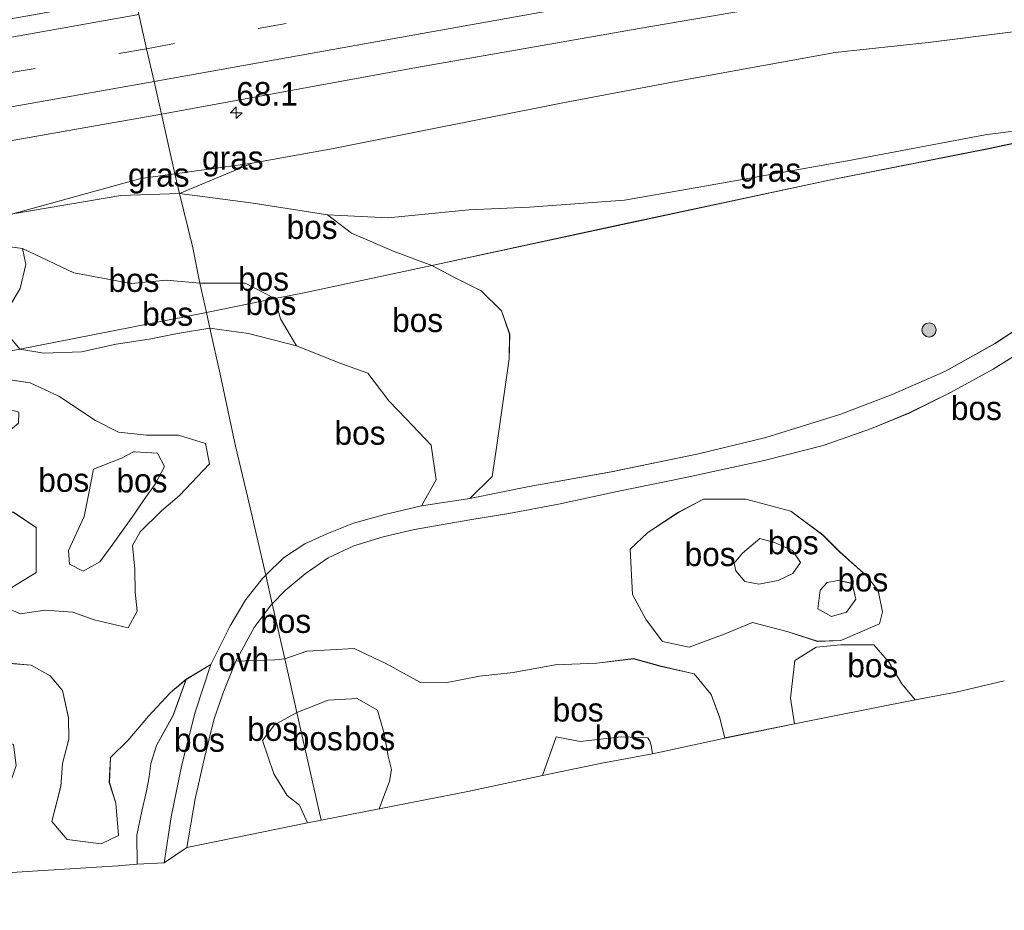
# Model space of a CAD drawing. Header units: millimetres. Extents: x 180000 to 190000, y 466229 to 468626.
# Tile 12 of 202: x 180328 to 180432, y 467554 to 467648. Entities that reach past the tile are written whole.
import ezdxf
from ezdxf.enums import TextEntityAlignment as Align

# ---------------------------------------------------------------- set-up
doc = ezdxf.new("R2010")
doc.units = ezdxf.units.MM
doc.linetypes.add('39strp', pattern=[12, 3, -9])
for name, color, linetype, lineweight in [('af-bs-rasterhekwerk', 8, 'hekwerk', 18), ('as-bs-kilometr', 13, 'Continuous', 18), ('bp-b5-bos', 93, 'Continuous', 18), ('bp-b5-grasland', 93, 'Continuous', 18), ('bp-bs-boom', 93, 'Continuous', 18), ('gw-bs-kruinlijn', 93, 'Continuous', 18), ('gw-bs-teenlijn', 93, 'Continuous', 18), ('kd-bs-opnamedtmgrens', 173, 'Continuous', 18), ('mk-bs-39streep 0.15', 8, '39strp', 18), ('mk-bs-streep 0.15', 8, 'Continuous', 18), ('og-bs-hulpgeometrie', 53, 'Continuous', 18), ('vh-b5-verh_soort', 8, 'Continuous', 18)]:
    doc.layers.add(name, color=color, linetype=linetype, lineweight=lineweight)
doc.styles.add('rtw_iso', font='iso-rtw.shx')
doc.linetypes.add('hekwerk', pattern='A,7,-1.5,[1,RTW.shx,S=0.75,R=0,X=0,Y=0],-1.5', length=10)

# ---------------------------------------------------------------- blocks, each defined once
blk = doc.blocks.new('d33az_ACAD_1_FMEBLOCK4')
at = {"layer": 'bp-b5-bos'}
for points in [[(-14.57, 5.08, 30.88), (-13.55, 1.3, 30.85), (-11.79, -0.43, 30.83), (-7.73, -1.08, 30.9), (-6, -0.25, 30.84), (-3.57, 1.36, 30.42), (-4.32, -0.99, 30.67), (-5.87, -3.27, 30.59), (-7.4, -5.98, 30.63), (-9.89, -9.88, 30.79), (-11.13, -11.8, 30.85), (-12.43, -14.72, 30.99), (-11.17, -15.95, 31), (-9.43, -16.39, 31), (-7.94, -15.06, 31), (-8.19, -12.38, 30.99), (-8.05, -10.25, 30.96), (-6.14, -6.91, 30.87), (-4.68, -5.18, 30.72), (-0.75, -4.23, 30.42), (1.62, -4.83, 30.61), (3.43, -5.85, 30.68), (5.53, -6.44, 30.47), (8.52, -5.68, 30.47), (11.25, -4.75, 30.46), (14.02, -4.08, 30.47), (16.45, -3.55, 30.49), (18.74, -3.74, 30.45), (20.77, -4.88, 30.43), (22.06, -6.44, 30.4), (22.69, -9.31, 30.35), (22.72, -11.58, 30.34), (22.05, -14.14, 30.31), (21.87, -16.58, 30.28), (20.92, -20.31, 30.27), (22.57, -22.2, 30.26), (26.16, -22.68, 30.25), (28, -21.79, 30.19), (27.7, -18.36, 30.26), (27.01, -16.18, 30.26), (27.13, -13.52, 30.31), (29.01, -11.69, 30.35), (31.15, -9.13, 30.04), (33.46, -6.68, 30.34), (35.16, -5.24, 30.34), (33.79, -9.06, 30.8), (32, -12.25, 31.67), (31.4, -14.16, 31.82), (31.25, -15.57, 32.2), (30.91, -17.22, 32.12), (30.46, -19.21, 31.94), (29.93, -21.74, 31.3), (29.95, -24.82, 31.2), (27.91, -24.98, 30.49), (18.87, -25.56, 31.05), (6.24, -26.36, 33.17), (7.45, -25.89, 32.96), (9.98, -24.4, 32.93), (11.46, -22.88, 32.87), (13.86, -20.39, 32.82), (16.27, -16.97, 32.67), (17.17, -14.36, 32.61), (16.89, -12.16, 32.65), (13.46, -10.87, 32.93), (10.21, -12.04, 33.18), (6.68, -13.13, 33.31), (3.26, -14.35, 33.07), (2.95, -15.79, 33.03), (2.86, -17.37, 32.92), (1.93, -19.25, 33.13), (0.11, -21.03, 33.42), (-1.81, -22.26, 33.65), (-6.82, -23.45, 33.83), (-8.89, -23.1, 33.67), (-11.71, -22.41, 33.53), (-14.46, -22.64, 33.78), (-16.6, -22.84, 34), (-19.16, -22.6, 34.11), (-21.99, -21.76, 34.2), (-24.97, -21.37, 34.25), (-29.65, -21.78, 34.34), (-31.58, -21.92, 34.43), (-33.57, -21.24, 34.53), (-35, -18.25, 34.86), (-35.16, -16.12, 34.91), (-33.69, -14.8, 34.77), (-31.68, -14.31, 34.64), (-30.14, -14.17, 34.48), (-28.48, -13.63, 34.21), (-27.1, -12.82, 34.03), (-26.74, -10.97, 33.91), (-26.25, -9, 33.62), (-24.24, -7.99, 33.32), (-22.11, -7.61, 33.13), (-19.88, -8.14, 32.93), (-19.49, -9.59, 32.64), (-20.59, -11.01, 32.74), (-22.39, -12.15, 32.95), (-23.57, -13.32, 33.06), (-20.65, -13.61, 32.76), (-18.54, -12.29, 32.64), (-17.31, -8.41, 32.55), (-18, -6.08, 32.6), (-18.62, -3.28, 32.53), (-18.83, -1.54, 32.5), (-18.11, -0.13, 32.48), (-18.3, 1.78, 32.39), (-19.4, 3.54, 32.49), (-23.21, 3.29, 33.22), (-25.07, 2.9, 33.48), (-26.4, 3.92, 33.74), (-27.69, 7.57, 34.22), (-30.91, 11.39, 34.64), (-31.95, 14.12, 34.7), (-32.96, 17.39, 34.75), (-34.64, 19.82, 34.77), (-31.43, 21.36, 33.84), (-30.52, 22.28, 33.51), (-29.74, 23.18, 33.25), (-27.86, 25.32, 32.25), (-24.82, 25.93, 31.1), (-22.64, 26.36, 30.27), (-22.54, 23.52, 30.48), (-22.46, 21.25, 30.62), (-21.53, 19.08, 30.62), (-20.13, 18.01, 30.59), (-16.69, 17.76, 30.13), (-14.43, 15.91, 30.22), (-14.24, 13.22, 30.35), (-14.76, 11, 30.53), (-16.19, 8.97, 30.77), (-16.05, 7.38, 30.87), (-15.48, 6.21, 30.89)], [(-1.34, -12.47, 32.59), (-0.85, -10.83, 32.58), (-0.94, -9.62, 32.57), (-1.94, -8.99, 32.49), (-3.2, -9.27, 32.58), (-4.34, -10.35, 32.86), (-4.56, -11.8, 32.61), (-4.55, -12.46, 32.61), (-4.35, -13.62, 32.61), (-3.43, -14.34, 32.6), (-2.07, -13.74, 32.62)]]:
    blk.add_polyline3d(points, close=True, dxfattribs=at)
blk = doc.blocks.new('dtbattr-r')
at = {"style": 'rtw_iso'}
blk.add_attdef('TAG', text='', height=2.5, dxfattribs=at).set_placement((0, 0), align=Align.MIDDLE_CENTER)
blk = doc.blocks.new('d33az_ACAD_1_FMEBLOCK5')
at = {"layer": 'bp-b5-bos'}
blk.add_polyline3d([(19.39, -26.88, 30.65), (14.28, -28.09, 30.37), (9.94, -28.88, 30.67), (8.55, -27.18, 30.35), (7.19, -24.95, 30.24), (5.58, -23.08, 30.1), (2.07, -23.06, 30.08), (-0.52, -23.31, 30.09), (-2.78, -24.72, 30.08), (-3.24, -28.73, 30.09), (-2.82, -31.43, 30.2), (-10.2, -32.93, 30.09), (-10.74, -30.81, 30.08), (-11.63, -28.32, 30.04), (-13.45, -26.12, 30.02), (-16.93, -25.34, 29.82), (-19.86, -24.53, 29.8), (-23.75, -25.02, 29.84), (-28.17, -25.2, 29.85), (-32.59, -25.98, 29.85), (-36.16, -26.37, 29.94), (-39.76, -27.09, 29.97), (-42.41, -27.06, 29.89), (-46.07, -25.05, 29.88), (-49.43, -23.45, 29.91), (-54.45, -23.74, 29.99), (-56.79, -24.55, 30.04), (-58.1, -18.74, 29.79), (-56.72, -17.31, 29.76), (-54.63, -15.53, 29.76), (-52.17, -13.86, 29.77), (-49.48, -12.58, 29.78), (-46.36, -11.61, 29.79), (-43.06, -10.86, 29.79), (-37.19, -9.82, 29.83), (-33.05, -9.14, 29.82), (-27.81, -8.15, 29.65), (-21.58, -6.82, 29.59), (-14.51, -5.39, 29.45), (-6.02, -3.55, 29.36), (0.2, -1.95, 29.29), (5.32, -0.16, 29.12), (9.32, 1.5, 29.13), (13.7, 3.65, 29.15), (18.2, 6.14, 29.12), (24.3, 9.96, 28.87)], dxfattribs=at)
blk.add_polyline3d([(-3.2, -8.89, 29.3), (-7.96, -7.63, 29.23), (-12.45, -7.63, 29.23), (-15.09, -9.03, 29.45), (-18.35, -11.17, 29.56), (-20.22, -12.92, 29.64), (-19.96, -17.74, 29.97), (-18.53, -20.42, 30.02), (-16.79, -22.73, 30.01), (-13.96, -23.3, 29.9), (-10.26, -21.92, 29.9), (-7.25, -20.69, 29.9), (-3.48, -21.7, 30), (-0.37, -22.69, 30.11), (2.1, -22.61, 30.16), (6.18, -20.84, 29.93), (6.51, -19.57, 29.79), (6.05, -17.3, 29.72), (4.79, -15.74, 29.67), (1.93, -13.17, 29.43), (0.18, -11.43, 29.36)], close=True, dxfattribs=at)
blk = doc.blocks.new('d33az_ACAD_1_FMEBLOCK39')
at = {"layer": 'bp-b5-bos'}
for points in [[(27.19, 27.31, 30.14), (28.27, 22.44, 30.08), (29.91, 14.82, 29.96), (31.2, 9.34, 29.94), (33.11, 1.15, 29.83), (32.78, 0.82, 29.83), (31.01, -1.43, 29.88), (29.33, -4.21, 30), (27.31, -8.31, 30.33), (24.69, -9.87, 30.34), (22.99, -11.31, 30.34), (20.68, -13.76, 30.04), (18.54, -16.32, 30.35), (16.66, -18.14, 30.31), (16.54, -20.81, 30.26), (17.23, -22.99, 30.26), (17.53, -26.42, 30.19), (15.69, -27.31, 30.25), (12.1, -26.83, 30.26), (10.45, -24.94, 30.27), (11.4, -21.2, 30.28), (11.58, -18.77, 30.31), (12.26, -16.21, 30.34), (12.22, -13.94, 30.35), (11.6, -11.06, 30.4), (10.3, -9.51, 30.43), (8.28, -8.37, 30.45), (5.98, -8.17, 30.49), (3.55, -8.71, 30.47), (0.78, -9.38, 30.46), (-1.95, -10.31, 30.47), (-4.94, -11.06, 30.47), (-7.04, -10.47, 30.68), (-8.85, -9.45, 30.61), (-11.22, -8.86, 30.42), (-15.14, -9.8, 30.72), (-16.61, -11.54, 30.87), (-18.52, -14.88, 30.96), (-18.66, -17.01, 30.99), (-18.4, -19.69, 31), (-19.9, -21.02, 31), (-21.64, -20.57, 31), (-22.9, -19.35, 30.99), (-21.6, -16.42, 30.85), (-20.36, -14.5, 30.79), (-17.87, -10.61, 30.63), (-16.34, -7.9, 30.59), (-14.78, -5.62, 30.67), (-14.04, -3.27, 30.42), (-13.44, -1.81, 30.17), (-13.35, 0.21, 30.19), (-13.77, 2.81, 30.12), (-13.98, 4.69, 29.95), (-14.59, 8.47, 30.18), (-15.48, 9.79, 30.23), (-16.6, 11.72, 30.26), (-17.85, 13.59, 30.32), (-19.95, 15.5, 30.32), (-21.51, 16.73, 30.32), (-21.57, 16.77, 30.32), (-23.48, 16.59, 30.04), (-24.58, 14.22, 30.16), (-24.9, 11.28, 30.22), (-27.16, 13.13, 30.13), (-30.6, 13.39, 30.59), (-32, 14.45, 30.62), (-32.93, 16.62, 30.62), (-33.01, 18.9, 30.48), (-33.11, 21.74, 30.27), (-31.8, 20.45, 30.51), (-29.84, 17.71, 30.48), (-28.75, 16.6, 30.41), (-27.3, 16.22, 30.35), (-25.85, 16.73, 30.32), (-24.61, 18.25, 30.23), (-23.72, 20.55, 30.2), (-23.3, 22.06, 30.17), (-5.93, 22.62, 29.97), (7.07, 25.09, 29.79), (9.63, 24.67, 30.05), (13.62, 24.83, 30.05), (17.28, 25.63, 29.89), (20.76, 26.16, 29.98), (23.75, 26.76, 30.11)], [(-5.39, 17.05, 30.14), (-6.87, 15.93, 30.3), (-9.11, 13.73, 30.54), (-8.37, 11.69, 30.42), (-6.19, 10.32, 30.38), (-0.46, 8.35, 30.28), (2.72, 7.91, 30.26), (6.39, 7.81, 30.17), (8.8, 6.21, 30.21), (8.8, 1.43, 30.54), (5.78, -0.42, 30.36), (5.48, -2.21, 30.38), (7.15, -2.94, 30.34), (9.73, -2.56, 30.27), (12.67, -2.77, 30.26), (14.94, -3.56, 30.19), (18.53, -4.41, 30.28), (19.51, -2.64, 30.23), (19.29, -0.62, 30.21), (19.26, 1.8, 30.29), (19, 4.3, 30.25), (19.82, 5.76, 30.24), (22.06, 7.97, 30.27), (23.97, 9.6, 30.22), (27.16, 12.96, 30.24), (26.72, 15.1, 30.3), (23.88, 16, 30.27), (20.47, 16, 30.21), (17.51, 16.32, 30.15), (15.08, 17.53, 30.15), (11.19, 20.14, 30.16), (8.16, 21.55, 30.16), (6.03, 21.86, 29.95), (3.52, 22.49, 29.93), (-1.48, 21.98, 30.01), (-3.59, 20.66, 30.04)]]:
    blk.add_polyline3d(points, close=True, dxfattribs=at)
blk = doc.blocks.new('d33az_ACAD_1_FMEBLOCK42')
at = {"layer": 'bp-b5-grasland'}
blk.add_polyline3d([(-117.17, -23.16, 28.8), (-121.73, -26.15, 28.94), (-126.96, -29.1, 28.91), (-132.61, -31.57, 28.97), (-138.04, -33.63, 29.12), (-145.99, -36.12, 29.26), (-153.12, -37.83, 29.33), (-162.34, -39.74, 29.43), (-171.05, -41.31, 29.71), (-177.32, -42.57, 29.76), (-174.96, -40.25, 29.42), (-174.58, -37.68, 29.17), (-173.78, -32.23, 28.99), (-173.16, -27.78, 28.87), (-173.11, -25.17, 28.78), (-173.98, -22.68, 28.6), (-176.12, -20.57, 28.45), (-178.94, -19.17, 28.46), (-181.34, -17.9, 28.61), (-161.64, -13.64, 28.42), (-139.1, -8.81, 28.48), (-122.22, -5.48, 28.67), (-104.23, -1.63, 28.81)], dxfattribs=at)
blk = doc.blocks.new('d33az_ACAD_1_FMEBLOCK54')
at = {"layer": 'bp-b5-bos'}
for points in [[(7.04, 4.03, 29.36), (8.78, 2.3, 29.43), (11.65, -0.28, 29.67), (12.9, -1.83, 29.72), (13.37, -4.11, 29.79), (13.04, -5.38, 29.93), (8.96, -7.14, 30.16), (6.48, -7.23, 30.11), (3.38, -6.23, 30), (-0.39, -5.23, 29.9), (-3.4, -6.46, 29.9), (-7.11, -7.84, 29.9), (-9.94, -7.26, 30.01), (-11.68, -4.95, 30.02), (-13.11, -2.27, 29.97), (-13.37, 2.55, 29.64), (-11.5, 4.29, 29.56), (-8.24, 6.43, 29.45), (-5.6, 7.83, 29.23), (-1.11, 7.84, 29.23), (3.65, 6.57, 29.3)], [(-1.23, -0.89, 31.17), (0.25, -1.17, 31.19), (2.3, -0.78, 31.12), (3.85, -0.03, 31.06), (4.68, 1.11, 31.06), (3.84, 2.38, 31.08), (1.91, 3.24, 31.07), (0.37, 3.67, 31.05), (-1.46, 2.12, 31.18), (-2.34, 1.06, 31.16), (-2.16, 0.23, 31.16)], [(7.5, -0.99, 30.69), (6.75, -1.82, 30.69), (6.5, -3.77, 30.69), (7.96, -4.6, 30.72), (9.55, -4.13, 30.67), (10.53, -2.75, 30.59), (10.14, -1.09, 30.59), (8.66, -0.78, 30.64)]]:
    blk.add_polyline3d(points, close=True, dxfattribs=at)
blk = doc.blocks.new('d33az_ACAD_1_FMEBLOCK111')
at = {"layer": 'bp-b5-bos'}
for points in [[(2.16, 11.1, 30.16), (6.05, 8.49, 30.15), (8.48, 7.28, 30.15), (11.44, 6.96, 30.21), (14.85, 6.96, 30.27), (17.7, 6.06, 30.3), (18.13, 3.92, 30.24), (14.94, 0.56, 30.22), (13.03, -1.07, 30.27), (10.79, -3.28, 30.24), (9.97, -4.74, 30.25), (10.23, -7.24, 30.29), (10.27, -9.66, 30.21), (10.48, -11.68, 30.23), (9.5, -13.45, 30.28), (5.91, -12.6, 30.19), (3.64, -11.81, 30.26), (0.7, -11.6, 30.27), (-1.88, -11.97, 30.34), (-3.54, -11.25, 30.38), (-3.25, -9.46, 30.36), (-0.23, -7.61, 30.54), (-0.23, -2.83, 30.21), (-2.64, -1.22, 30.17), (-6.3, -1.13, 30.26), (-9.49, -0.69, 30.28), (-15.22, 1.28, 30.38), (-17.4, 2.65, 30.42), (-18.13, 4.69, 30.54), (-15.89, 6.89, 30.3), (-14.42, 8.01, 30.14), (-12.62, 11.62, 30.04), (-10.51, 12.94, 30.01), (-5.51, 13.45, 29.93), (-2.99, 12.82, 29.95), (-0.86, 12.51, 30.16)], [(-10.06, 2.62, 30.72), (-8.15, 2.52, 30.66), (-7.07, 3.97, 30.64), (-5.51, 5.72, 30.71), (-3.56, 7.04, 30.67), (-2.09, 8.21, 30.66), (-2.07, 9.38, 30.64), (-3.66, 9.84, 30.65), (-5.51, 10.23, 30.72), (-8.29, 10.43, 30.77), (-9.79, 10.04, 30.74), (-10.67, 9.23, 30.69), (-10.92, 9.02, 30.69), (-11.68, 8.14, 30.68), (-13.02, 6.29, 30.67), (-12.94, 4.88, 30.67), (-11.82, 3.54, 30.68)], [(5.84, 3.35, 30.78), (5.33, 0.64, 30.75), (4.86, -1.66, 30.76), (3.18, -5.25, 30.83), (3.3, -6.72, 30.87), (4.75, -7.47, 30.78), (6.5, -6.47, 30.71), (7.88, -4.58, 30.71), (9.99, -1.63, 30.84), (11.22, 0.15, 30.86), (12.36, 1.76, 30.78), (13.37, 3.62, 30.78), (12.62, 5.05, 30.76), (10.23, 5.2, 30.75), (10.08, 5.19, 30.75), (8.8, 4.51, 30.78)]]:
    blk.add_polyline3d(points, close=True, dxfattribs=at)
blk = doc.blocks.new('boom')
blk.add_hatch(color=256).paths.add_polyline_path([(-0.75, 0, 1), (0.75, 0, 1)])
blk.add_circle((0, 0), 0.75)
blk = doc.blocks.new('hecto')
for p, q in [((0, 0.625), (-0.625, 0)), ((0, -0.625), (0, 0.625)), ((-0.625, 0), (0.625, 0)), ((0.625, 0), (0, -0.625))]:
    blk.add_line(p, q)
blk = doc.blocks.new('dtbattr')
at = {"style": 'rtw_iso'}
blk.add_attdef('TAG', (0.59, 0.87), '', height=2.5, dxfattribs=at)

msp = doc.modelspace()

# ---------------------------------------------------------------- linework, layer by layer
at = {"layer": 'af-bs-rasterhekwerk'}
for points in [[(180724.87, 467682.72, 29.44), (180715.76, 467681.26, 29.55), (180700.52, 467678.96, 29.53), (180677.26, 467675.36, 29.58), (180651.81, 467671.52, 29.5), (180644.9, 467670.43, 29.11), (180640.87, 467669.88, 28.97), (180621.74, 467666.79, 29.39), (180598.71, 467663.34, 29.33), (180574.72, 467659.59, 29.22), (180552.96, 467656.27, 29.41), (180530.77, 467652.76, 29.16), (180509.99, 467649.51, 29.33), (180485.96, 467645.67, 28.81), (180469.11, 467642.78, 28.74), (180448.85, 467638.51, 28.81), (180430.86, 467634.66, 28.67), (180413.99, 467631.33, 28.48), (180391.45, 467626.5, 28.42), (180371.74, 467622.25, 28.61), (180358.03, 467619.34, 29.48), (180355.11, 467618.75, 29.59)], [(180355.11, 467618.75, 29.59), (180347.87, 467617.28, 29.86)], [(180347.87, 467617.28, 29.86), (180328.12, 467613.38, 29.79), (180315.12, 467610.91, 29.97), (180297.75, 467610.35, 30.17)]]:
    msp.add_polyline3d(points, dxfattribs=at)
at = {"layer": 'bp-b5-bos'}
for points in [[(180327.37, 467627.74, 29.6), (180338.81, 467629.67, 29.55), (180345.02, 467629.89, 29.48), (180346.43, 467624.13, 29.61), (180347.17, 467620.37, 30.32), (180343.64, 467620.69, 30.37), (180339.91, 467620.34, 30.3), (180333.85, 467621.47, 30.24), (180328.39, 467624.04, 29.95), (180323.92, 467624.66, 29.86)], [(180323.92, 467624.66, 29.86), (180328.39, 467624.04, 29.95), (180328.76, 467622.36, 30.05), (180328.15, 467619.82, 30.05), (180327.05, 467617.98, 30.05)], [(180326.23, 467615.69, 30.06), (180328.12, 467613.38, 29.79), (180315.12, 467610.91, 29.97)]]:
    msp.add_polyline3d(points, dxfattribs=at)
for points in [[(180371.74, 467622.25, 28.61), (180358.03, 467619.34, 29.48), (180355.11, 467618.75, 29.59), (180351.99, 467620.39, 29.73), (180347.17, 467620.37, 30.32), (180346.43, 467624.13, 29.61), (180345.02, 467629.89, 29.48), (180352.82, 467628.87, 29.25), (180360.71, 467627.63, 29.01), (180363.22, 467625.67, 29.05), (180367.74, 467623.73, 28.78)], [(180333.85, 467621.47, 30.24), (180339.91, 467620.34, 30.3), (180343.64, 467620.69, 30.37), (180347.17, 467620.37, 30.32), (180347.87, 467617.28, 29.86), (180328.12, 467613.38, 29.79), (180326.23, 467615.69, 30.06), (180327.05, 467617.98, 30.05), (180328.15, 467619.82, 30.05), (180328.76, 467622.36, 30.05), (180328.39, 467624.04, 29.95)], [(180375.77, 467597.58, 29.76), (180370.65, 467596.81, 29.79), (180372.18, 467599.56, 29.76), (180371.68, 467603.21, 29.77), (180369.01, 467606.03, 29.85), (180367.2, 467607.91, 30.09), (180364.97, 467610.86, 30.2), (180362.12, 467611.87, 29.97), (180357.4, 467613.76, 29.86), (180355.72, 467616.61, 29.77), (180355.11, 467618.75, 29.59), (180358.03, 467619.34, 29.48), (180371.74, 467622.25, 28.61), (180374.14, 467620.98, 28.46), (180376.96, 467619.58, 28.45), (180379.11, 467617.47, 28.6), (180379.98, 467614.98, 28.78), (180379.92, 467612.37, 28.87), (180379.3, 467607.92, 28.99), (180378.51, 467602.47, 29.17), (180378.12, 467599.9, 29.42)], [(180355.11, 467618.75, 29.59), (180347.87, 467617.28, 29.86), (180347.17, 467620.37, 30.32), (180351.99, 467620.39, 29.73)], [(180355.72, 467616.61, 29.77), (180357.4, 467613.76, 29.86), (180352.32, 467615.06, 29.87), (180348.25, 467615.6, 30.14), (180347.87, 467617.28, 29.86), (180355.11, 467618.75, 29.59)], [(180334.67, 467613.12, 30.05), (180330.68, 467612.96, 30.05), (180328.12, 467613.38, 29.79), (180347.87, 467617.28, 29.86), (180348.25, 467615.6, 30.14), (180344.8, 467615.05, 30.11), (180341.81, 467614.45, 29.98), (180338.33, 467613.92, 29.89)], [(180356.04, 467591.3, 29.83), (180354.16, 467589.44, 29.83), (180352.25, 467597.63, 29.94), (180350.97, 467603.11, 29.96), (180349.32, 467610.73, 30.08), (180348.25, 467615.6, 30.14), (180352.32, 467615.06, 29.87), (180357.4, 467613.76, 29.86), (180362.12, 467611.87, 29.97), (180364.97, 467610.86, 30.2), (180367.2, 467607.91, 30.09), (180369.01, 467606.03, 29.85), (180371.68, 467603.21, 29.77), (180372.18, 467599.56, 29.76), (180370.65, 467596.81, 29.79), (180366.75, 467595.88, 29.76), (180363.46, 467594.95, 29.74), (180360.61, 467593.84, 29.76), (180358.3, 467592.79, 29.77)], [(180336.58, 467590.86, 30.71), (180334.83, 467589.86, 30.78), (180333.38, 467590.61, 30.87), (180333.26, 467592.08, 30.83), (180334.94, 467595.67, 30.76), (180335.41, 467597.97, 30.75), (180335.92, 467600.68, 30.78), (180338.88, 467601.84, 30.78), (180340.16, 467602.52, 30.75), (180340.31, 467602.53, 30.75), (180342.7, 467602.38, 30.76), (180343.45, 467600.95, 30.78), (180342.44, 467599.09, 30.78), (180341.3, 467597.48, 30.86), (180340.07, 467595.7, 30.84), (180337.96, 467592.75, 30.71)], [(180408.4, 467588.89, 31.12), (180406.34, 467588.5, 31.19), (180404.87, 467588.78, 31.17), (180403.93, 467589.91, 31.16), (180403.76, 467590.73, 31.16), (180404.63, 467591.79, 31.18), (180406.46, 467593.34, 31.05), (180408.01, 467592.91, 31.07), (180409.93, 467592.06, 31.08), (180410.78, 467590.78, 31.06), (180409.94, 467589.64, 31.06)], [(180415.64, 467585.55, 30.67), (180414.06, 467585.07, 30.72), (180412.59, 467585.9, 30.69), (180412.84, 467587.85, 30.69), (180413.59, 467588.68, 30.69), (180414.76, 467588.89, 30.64), (180416.23, 467588.59, 30.59), (180416.63, 467586.92, 30.59)], [(180355.11, 467580.47, 30.04), (180350.98, 467580.35, 30.09), (180352.93, 467583.91, 29.86), (180354.61, 467586.16, 29.79), (180354.85, 467586.4, 29.79), (180356.16, 467580.59, 30.04)], [(180370.54, 467578.07, 29.89), (180373.19, 467578.05, 29.97), (180376.79, 467578.77, 29.94), (180380.36, 467579.16, 29.85), (180384.78, 467579.94, 29.85), (180389.2, 467580.12, 29.84), (180393.09, 467580.6, 29.8), (180396.02, 467579.79, 29.82), (180399.5, 467579.02, 30.02), (180401.32, 467576.81, 30.04), (180402.21, 467574.32, 30.08), (180402.75, 467572.2, 30.09), (180395.1, 467570.52, 32.91), (180394.96, 467571.4, 32.59), (180394.82, 467571.86, 32.57), (180394.6, 467572.24, 32.5), (180391.78, 467572.33, 32.67), (180387.45, 467571.85, 32.61), (180384.89, 467572.32, 32.32), (180383.45, 467568.23, 32.14), (180375.56, 467566.55, 31.28), (180366.17, 467564.72, 32.68), (180367.26, 467567.63, 32.04), (180367.48, 467568.86, 31.95), (180367.1, 467570.28, 32.02), (180366.71, 467572.68, 31.97), (180365.98, 467575.15, 31.9), (180363.85, 467576.39, 31.95), (180360.77, 467576.23, 31.94), (180357.45, 467574.89, 31.92), (180356.16, 467580.59, 30.04), (180358.5, 467581.39, 29.99), (180363.52, 467581.69, 29.91), (180366.88, 467580.09, 29.88)], [(180413.84, 467574.46, 30.91), (180410.13, 467573.71, 30.2), (180409.71, 467576.41, 30.09), (180410.17, 467580.42, 30.08), (180412.43, 467581.83, 30.09), (180415.02, 467582.08, 30.08), (180418.53, 467582.06, 30.1), (180420.14, 467580.19, 30.24), (180421.5, 467577.96, 30.35), (180422.89, 467576.26, 30.67)], [(180358.58, 467563.21, 34.15), (180345.8, 467560.6, 31.14), (180346.7, 467565.77, 31.07), (180347.68, 467570.11, 30.84), (180348.66, 467574.13, 30.61), (180349.64, 467576.98, 30.3), (180350.98, 467580.35, 30.09), (180355.11, 467580.47, 30.04), (180356.16, 467580.59, 30.04), (180357.45, 467574.89, 31.92), (180355.07, 467573.6, 32.09), (180353.83, 467571.94, 32.17), (180355, 467568.41, 32.31), (180356.42, 467566.13, 33.63), (180357.72, 467565.09, 33.88)], [(180343.42, 467558.98, 31.3), (180340.53, 467558.84, 31.2), (180340.51, 467561.92, 31.3), (180341.04, 467564.45, 31.94), (180341.49, 467566.44, 32.12), (180341.83, 467568.09, 32.2), (180341.98, 467569.5, 31.82), (180342.58, 467571.41, 31.67), (180344.37, 467574.61, 30.8), (180345.74, 467578.43, 30.34), (180348.36, 467579.98, 30.33), (180346.68, 467574.94, 30.67), (180345.28, 467569.38, 30.97), (180344.15, 467563.84, 31.23)], [(180366.17, 467564.72, 32.68), (180360.02, 467563.5, 34.07), (180357.45, 467574.89, 31.92), (180360.77, 467576.23, 31.94), (180363.85, 467576.39, 31.95), (180365.98, 467575.15, 31.9), (180366.71, 467572.68, 31.97), (180367.1, 467570.28, 32.02), (180367.48, 467568.86, 31.95), (180367.26, 467567.63, 32.04)], [(180360.02, 467563.5, 34.07), (180358.58, 467563.21, 34.15), (180357.72, 467565.09, 33.88), (180356.42, 467566.13, 33.63), (180355, 467568.41, 32.31), (180353.83, 467571.94, 32.17), (180355.07, 467573.6, 32.09), (180357.45, 467574.89, 31.92)], [(180394.82, 467571.86, 32.57), (180394.96, 467571.4, 32.59), (180395.1, 467570.52, 32.91), (180389.72, 467569.55, 32.73), (180383.45, 467568.23, 32.14), (180384.89, 467572.32, 32.32), (180387.45, 467571.85, 32.61), (180391.78, 467572.33, 32.67), (180394.6, 467572.24, 32.5)]]:
    msp.add_polyline3d(points, close=True, dxfattribs=at)
at = {"layer": 'bp-b5-grasland'}
for points in [[(180432.98, 467646.96, 30.08), (180424.28, 467645.88, 30.07), (180414.43, 467644.83, 30.09), (180398.88, 467641.99, 30.05), (180385.62, 467639.49, 29.86), (180361.32, 467634.64, 29.85), (180352.71, 467633.1, 29.85), (180344.54, 467631.98, 29.71), (180343.12, 467638.29, 29.91), (180369.73, 467643.14, 30.08), (180393.68, 467647.36, 30.17), (180416.82, 467651.35, 30.26), (180440.21, 467655.6, 30.41)], [(180448.85, 467638.51, 28.81), (180430.3, 467636.09, 28.65), (180415.73, 467633.33, 28.52), (180399.03, 467630.37, 28.56), (180392.14, 467629.18, 28.58), (180382.07, 467628.43, 28.38), (180375.65, 467628.15, 28.64), (180367.12, 467627.29, 28.94), (180360.71, 467627.63, 29.01), (180352.82, 467628.87, 29.25), (180345.02, 467629.89, 29.48), (180352.71, 467633.1, 29.85), (180361.32, 467634.64, 29.85), (180385.62, 467639.49, 29.86), (180398.88, 467641.99, 30.05), (180414.43, 467644.83, 30.09), (180424.28, 467645.88, 30.07), (180432.98, 467646.96, 30.08)], [(180218.12, 467616.34, 29.35), (180241.69, 467620.35, 29.46), (180251.76, 467622.02, 29.47), (180276.79, 467626.54, 29.58), (180299.45, 467630.52, 29.69), (180323.45, 467634.81, 29.86), (180343.12, 467638.29, 29.91), (180344.54, 467631.98, 29.71), (180340.92, 467631.48, 29.65), (180327.37, 467627.74, 29.6), (180314.85, 467625.41, 29.55), (180295.96, 467622.59, 29.44), (180278.65, 467619.91, 29.47), (180260.68, 467616.93, 29.27), (180244.23, 467613.9, 29.18), (180226.73, 467610.37, 29.17), (180208.5, 467607.69, 29.08)]]:
    msp.add_polyline3d(points, dxfattribs=at)
for points in [[(180413.99, 467631.33, 28.48), (180391.45, 467626.5, 28.42), (180371.74, 467622.25, 28.61), (180367.74, 467623.73, 28.78), (180363.22, 467625.67, 29.05), (180360.71, 467627.63, 29.01), (180367.12, 467627.29, 28.94), (180375.65, 467628.15, 28.64), (180382.07, 467628.43, 28.38), (180392.14, 467629.18, 28.58), (180399.03, 467630.37, 28.56), (180415.73, 467633.33, 28.52), (180430.3, 467636.09, 28.65), (180448.85, 467638.51, 28.81), (180430.86, 467634.66, 28.67)], [(180352.71, 467633.1, 29.85), (180345.02, 467629.89, 29.48), (180344.54, 467631.98, 29.71)], [(180338.81, 467629.67, 29.55), (180327.37, 467627.74, 29.6), (180340.92, 467631.48, 29.65), (180344.54, 467631.98, 29.71), (180345.02, 467629.89, 29.48)]]:
    msp.add_polyline3d(points, close=True, dxfattribs=at)
at = {"layer": 'gw-bs-kruinlijn'}
for points in [[(180352.71, 467633.1, 29.85), (180361.32, 467634.64, 29.85), (180385.62, 467639.49, 29.86), (180398.88, 467641.99, 30.05), (180414.43, 467644.83, 30.09), (180424.28, 467645.88, 30.07), (180432.98, 467646.96, 30.08), (180438.95, 467647.74, 30.09)], [(180345.02, 467629.89, 29.48), (180352.71, 467633.1, 29.85)], [(180347.17, 467620.37, 30.32), (180343.64, 467620.69, 30.37), (180339.91, 467620.34, 30.3), (180333.85, 467621.47, 30.24), (180328.39, 467624.04, 29.95), (180323.92, 467624.66, 29.86)], [(180347.17, 467620.37, 30.32), (180351.99, 467620.39, 29.73), (180355.11, 467618.75, 29.59), (180355.72, 467616.61, 29.77), (180357.4, 467613.76, 29.86), (180362.12, 467611.87, 29.97), (180364.97, 467610.86, 30.2), (180367.2, 467607.91, 30.09), (180369.01, 467606.03, 29.85), (180371.68, 467603.21, 29.77)], [(180371.68, 467603.21, 29.77), (180372.18, 467599.56, 29.76), (180370.65, 467596.81, 29.79)], [(180334.83, 467589.86, 30.78), (180333.38, 467590.61, 30.87), (180333.26, 467592.08, 30.83), (180334.94, 467595.67, 30.76), (180335.41, 467597.97, 30.75), (180335.92, 467600.68, 30.78), (180338.88, 467601.84, 30.78), (180340.16, 467602.52, 30.75), (180340.31, 467602.53, 30.75), (180342.7, 467602.38, 30.76), (180343.45, 467600.95, 30.78), (180342.44, 467599.09, 30.78), (180341.3, 467597.48, 30.86), (180340.07, 467595.7, 30.84), (180337.96, 467592.75, 30.71), (180336.58, 467590.86, 30.71), (180334.83, 467589.86, 30.78)], [(180406.46, 467593.34, 31.05), (180404.63, 467591.79, 31.18), (180403.76, 467590.73, 31.16), (180403.93, 467589.91, 31.16), (180404.87, 467588.78, 31.17), (180406.34, 467588.5, 31.19), (180408.4, 467588.89, 31.12), (180409.94, 467589.64, 31.06), (180410.78, 467590.78, 31.06), (180409.93, 467592.06, 31.08), (180408.01, 467592.91, 31.07), (180406.46, 467593.34, 31.05)], [(180414.76, 467588.89, 30.64), (180413.59, 467588.68, 30.69), (180412.84, 467587.85, 30.69), (180412.59, 467585.9, 30.69), (180414.06, 467585.07, 30.72), (180415.64, 467585.55, 30.67), (180416.63, 467586.92, 30.59), (180416.23, 467588.59, 30.59), (180414.76, 467588.89, 30.64)], [(180340.53, 467558.84, 31.2), (180340.51, 467561.92, 31.3), (180341.04, 467564.45, 31.94), (180341.49, 467566.44, 32.12), (180341.83, 467568.09, 32.2), (180341.98, 467569.5, 31.82), (180342.58, 467571.41, 31.67), (180344.37, 467574.61, 30.8), (180345.74, 467578.43, 30.34)], [(180366.17, 467564.72, 32.68), (180367.26, 467567.63, 32.04), (180367.48, 467568.86, 31.95), (180367.1, 467570.28, 32.02), (180366.71, 467572.68, 31.97), (180365.98, 467575.15, 31.9), (180363.85, 467576.39, 31.95), (180360.77, 467576.23, 31.94), (180357.45, 467574.89, 31.92)], [(180357.45, 467574.89, 31.92), (180355.07, 467573.6, 32.09), (180353.83, 467571.94, 32.17), (180355, 467568.41, 32.31), (180356.42, 467566.13, 33.63), (180357.72, 467565.09, 33.88), (180358.58, 467563.21, 34.15)], [(180395.1, 467570.52, 32.91), (180394.96, 467571.4, 32.59), (180394.82, 467571.86, 32.57), (180394.6, 467572.24, 32.5), (180391.78, 467572.33, 32.67), (180387.45, 467571.85, 32.61), (180384.89, 467572.32, 32.32), (180383.45, 467568.23, 32.14)]]:
    msp.add_polyline3d(points, dxfattribs=at)
at = {"layer": 'gw-bs-teenlijn'}
for points in [[(180345.02, 467629.89, 29.48), (180352.82, 467628.87, 29.25), (180360.71, 467627.63, 29.01), (180367.12, 467627.29, 28.94), (180375.65, 467628.15, 28.64), (180382.07, 467628.43, 28.38), (180392.14, 467629.18, 28.58), (180399.03, 467630.37, 28.56), (180415.73, 467633.33, 28.52), (180430.3, 467636.09, 28.65), (180448.85, 467638.51, 28.81)], [(180345.02, 467629.89, 29.48), (180338.81, 467629.67, 29.55), (180327.37, 467627.74, 29.6), (180314.85, 467625.41, 29.55), (180295.96, 467622.59, 29.44), (180278.65, 467619.91, 29.47), (180260.68, 467616.93, 29.27), (180244.23, 467613.9, 29.18), (180226.73, 467610.37, 29.17), (180208.5, 467607.69, 29.08), (180191.74, 467605.02, 29.12), (180170.81, 467602.02, 28.86), (180152.32, 467598.75, 28.9), (180133.01, 467594.91, 28.7)], [(180375.77, 467597.58, 29.76), (180378.12, 467599.9, 29.42), (180378.51, 467602.47, 29.17), (180379.3, 467607.92, 28.99), (180379.92, 467612.37, 28.87), (180379.98, 467614.98, 28.78), (180379.11, 467617.47, 28.6), (180376.96, 467619.58, 28.45), (180374.14, 467620.98, 28.46), (180371.74, 467622.25, 28.61), (180367.74, 467623.73, 28.78), (180363.22, 467625.67, 29.05), (180360.71, 467627.63, 29.01)], [(180328.39, 467624.04, 29.95), (180328.76, 467622.36, 30.05), (180328.15, 467619.82, 30.05), (180327.05, 467617.98, 30.05), (180326.23, 467615.69, 30.06), (180328.12, 467613.38, 29.79), (180330.68, 467612.96, 30.05), (180334.67, 467613.12, 30.05), (180338.33, 467613.92, 29.89), (180341.81, 467614.45, 29.98), (180344.8, 467615.05, 30.11), (180348.25, 467615.6, 30.14)], [(180357.4, 467613.76, 29.86), (180352.32, 467615.06, 29.87), (180348.25, 467615.6, 30.14)], [(180327.09, 467610.15, 29.95), (180329.22, 467609.84, 30.16), (180332.24, 467608.43, 30.16), (180336.13, 467605.82, 30.15), (180338.56, 467604.61, 30.15), (180341.52, 467604.29, 30.21), (180344.93, 467604.29, 30.27), (180347.78, 467603.39, 30.3), (180348.21, 467601.25, 30.24), (180345.02, 467597.89, 30.22), (180343.11, 467596.26, 30.27), (180340.87, 467594.05, 30.24), (180340.05, 467592.59, 30.25), (180340.31, 467590.09, 30.29), (180340.35, 467587.67, 30.21), (180340.56, 467585.65, 30.23), (180339.58, 467583.88, 30.28)], [(180412.58, 467582.45, 30.11), (180409.47, 467583.44, 30), (180405.7, 467584.44, 29.9), (180402.69, 467583.22, 29.9), (180398.99, 467581.84, 29.9), (180396.16, 467582.41, 30.01), (180394.42, 467584.72, 30.02), (180392.99, 467587.4, 29.97), (180392.73, 467592.22, 29.64), (180394.6, 467593.96, 29.56), (180397.86, 467596.1, 29.45), (180400.5, 467597.5, 29.23), (180404.99, 467597.51, 29.23), (180409.75, 467596.24, 29.3), (180413.13, 467593.7, 29.36), (180414.88, 467591.97, 29.43), (180417.74, 467589.4, 29.67), (180419, 467587.84, 29.72), (180419.46, 467585.56, 29.79), (180419.13, 467584.29, 29.93), (180415.05, 467582.53, 30.16), (180412.58, 467582.45, 30.11)], [(180326.83, 467587.87, 30.36), (180329.85, 467589.72, 30.54), (180329.85, 467594.5, 30.21), (180327.44, 467596.11, 30.17)], [(180339.58, 467583.88, 30.28), (180335.99, 467584.73, 30.19), (180333.72, 467585.52, 30.26), (180330.78, 467585.73, 30.27), (180328.2, 467585.36, 30.34), (180326.54, 467586.08, 30.38)], [(180402.75, 467572.2, 30.09), (180402.21, 467574.32, 30.08), (180401.32, 467576.81, 30.04), (180399.5, 467579.02, 30.02), (180396.02, 467579.79, 29.82), (180393.09, 467580.6, 29.8), (180389.2, 467580.12, 29.84), (180384.78, 467579.94, 29.85), (180380.36, 467579.16, 29.85), (180376.79, 467578.77, 29.94), (180373.19, 467578.05, 29.97), (180370.54, 467578.07, 29.89), (180366.88, 467580.09, 29.88), (180363.52, 467581.69, 29.91), (180358.5, 467581.39, 29.99), (180356.16, 467580.59, 30.04)], [(180422.89, 467576.26, 30.67), (180421.5, 467577.96, 30.35), (180420.14, 467580.19, 30.24), (180418.53, 467582.06, 30.1), (180415.02, 467582.08, 30.08), (180412.43, 467581.83, 30.09), (180410.17, 467580.42, 30.08), (180409.71, 467576.41, 30.09), (180410.13, 467573.71, 30.2)], [(180341.73, 467574.53, 30.04), (180339.6, 467571.97, 30.35), (180337.71, 467570.15, 30.31), (180337.6, 467567.48, 30.26), (180338.29, 467565.3, 30.26), (180338.58, 467561.87, 30.19), (180336.74, 467560.98, 30.25), (180333.15, 467561.46, 30.26), (180331.5, 467563.35, 30.27), (180332.45, 467567.09, 30.28), (180332.63, 467569.52, 30.31), (180333.31, 467572.08, 30.34), (180333.27, 467574.36, 30.35), (180332.65, 467577.23, 30.4), (180331.35, 467578.78, 30.43), (180329.33, 467579.92, 30.45), (180327.03, 467580.12, 30.49)], [(180356.16, 467580.59, 30.04), (180355.11, 467580.47, 30.04), (180350.98, 467580.35, 30.09)], [(180348.36, 467579.98, 30.33), (180345.74, 467578.43, 30.34), (180344.04, 467576.98, 30.34), (180341.73, 467574.53, 30.04)]]:
    msp.add_polyline3d(points, dxfattribs=at)
at = {"layer": 'kd-bs-opnamedtmgrens'}
for points in [[(180360.02, 467563.5, 34.07), (180366.17, 467564.72, 32.68), (180375.56, 467566.55, 31.28), (180383.45, 467568.23, 32.14), (180389.72, 467569.55, 32.73), (180395.1, 467570.52, 32.91), (180402.75, 467572.2, 30.09), (180410.13, 467573.71, 30.2), (180413.84, 467574.46, 30.91), (180422.89, 467576.26, 30.67), (180427.23, 467577.05, 30.37), (180432.34, 467578.26, 30.65)], [(180360.02, 467563.5, 34.07), (180358.58, 467563.21, 34.15)], [(180358.58, 467563.21, 34.15), (180345.8, 467560.6, 31.14), (180343.42, 467558.98, 31.3), (180340.53, 467558.84, 31.2), (180338.5, 467558.68, 30.49), (180329.46, 467558.1, 31.05), (180316.83, 467557.3, 33.17), (180313.43, 467556.8, 33.85), (180307.61, 467555.89, 33.75), (180299.24, 467554.57, 33.35), (180295.44, 467553.95, 34.22)]]:
    msp.add_polyline3d(points, dxfattribs=at)
at = {"layer": 'mk-bs-39streep 0.15'}
for points in [[(180718.86, 467713.56, 31.61), (180716.7, 467713.16, 31.64), (180693.36, 467708.87, 31.51), (180670, 467704.57, 31.39), (180646.66, 467700.27, 31.28), (180623.26, 467696.02, 31.18), (180599.95, 467691.82, 31.03), (180576.63, 467687.56, 30.93), (180553.29, 467683.27, 30.85), (180530.01, 467679.05, 30.73), (180508.28, 467675.1, 30.64), (180484.94, 467670.92, 30.55), (180461.58, 467666.76, 30.46), (180438.27, 467662.57, 30.33), (180414.89, 467658.36, 30.23), (180391.48, 467654.22, 30.12), (180368.11, 467650.03, 30.01), (180341.55, 467645.22, 29.85)], [(180341.55, 467645.22, 29.85), (180321.28, 467641.65, 29.72), (180297.94, 467637.53, 29.56), (180274.54, 467633.46, 29.53), (180251.23, 467629.39, 29.43), (180227.82, 467625.36, 29.31), (180204.43, 467621.38, 29.18), (180178.87, 467617.02, 29.07), (180155.14, 467613.01, 28.96), (180131.75, 467608.98, 28.87), (180108.44, 467604.94, 28.78), (180085.13, 467600.9, 28.64)]]:
    msp.add_polyline3d(points, dxfattribs=at)
at = {"layer": 'mk-bs-streep 0.15'}
for points in [[(180719.55, 467710.02, 31.68), (180717.84, 467709.74, 31.69), (180694.64, 467705.44, 31.58), (180671.25, 467701.16, 31.46), (180648.17, 467696.89, 31.3), (180624.41, 467692.58, 31.23), (180601.04, 467688.35, 31.11), (180577.52, 467684.03, 31.01), (180554.54, 467679.81, 30.9), (180531.45, 467675.67, 30.83), (180509.52, 467671.67, 30.73), (180486.32, 467667.51, 30.65), (180462.68, 467663.22, 30.52), (180439.17, 467659.08, 30.41), (180416, 467654.91, 30.27), (180393.06, 467650.84, 30.17), (180371.7, 467647.02, 30.06), (180342.34, 467641.74, 29.91)], [(180340.73, 467648.84, 29.75), (180320.89, 467645.32, 29.68), (180297.51, 467641.25, 29.53), (180274.04, 467637.07, 29.44), (180250.66, 467632.97, 29.35), (180227.24, 467628.91, 29.23), (180203.98, 467624.95, 29.09), (180178.63, 467620.58, 28.96), (180154.63, 467616.5, 28.88), (180131.2, 467612.49, 28.77), (180107.9, 467608.52, 28.67), (180084.7, 467604.59, 28.58), (180061.28, 467600.56, 28.45), (180037.99, 467596.62, 28.31), (180014.53, 467592.64, 28.23), (180000, 467590.17, 28.13)], [(180000, 467582.87, 28.29), (180000.66, 467583, 28.29), (180024.07, 467586.98, 28.39), (180047.45, 467590.94, 28.57), (180070.69, 467594.83, 28.63), (180094.21, 467598.86, 28.78), (180117.37, 467602.85, 28.9), (180140.78, 467606.86, 28.92), (180164.06, 467610.82, 29.06), (180188.48, 467614.99, 29.14), (180213.4, 467619.18, 29.3), (180236.77, 467623.18, 29.41), (180260.3, 467627.3, 29.52), (180283.56, 467631.35, 29.61), (180307.11, 467635.5, 29.74), (180342.34, 467641.74, 29.91)]]:
    msp.add_polyline3d(points, dxfattribs=at)
at = {"layer": 'og-bs-hulpgeometrie'}
msp.add_polyline3d([(180360.02, 467563.5, 34.07), (180357.45, 467574.89, 31.92), (180356.16, 467580.59, 30.04), (180354.85, 467586.4, 29.79), (180354.16, 467589.44, 29.83), (180352.25, 467597.63, 29.94), (180350.97, 467603.11, 29.96), (180349.32, 467610.73, 30.08), (180348.25, 467615.6, 30.14), (180347.87, 467617.28, 29.86), (180347.17, 467620.37, 30.32), (180346.43, 467624.13, 29.61), (180345.02, 467629.89, 29.48), (180344.54, 467631.98, 29.71), (180343.12, 467638.29, 29.91), (180342.34, 467641.74, 29.91), (180341.55, 467645.22, 29.85), (180340.73, 467648.84, 29.75)], dxfattribs=at)
at = {"layer": 'vh-b5-verh_soort'}
for points in [[(180440.21, 467655.6, 30.41), (180416.82, 467651.35, 30.26), (180393.68, 467647.36, 30.17), (180369.73, 467643.14, 30.08), (180343.12, 467638.29, 29.91), (180342.34, 467641.74, 29.91), (180341.55, 467645.22, 29.85), (180340.73, 467648.84, 29.75), (180340.3, 467650.75, 29.69), (180367.59, 467655.54, 29.84), (180390.81, 467659.75, 29.93), (180414.04, 467663.84, 30.04), (180437.56, 467668.06, 30.16)], [(180206.58, 467627.32, 29.04), (180237.03, 467632.51, 29.22), (180264.67, 467637.37, 29.33), (180296.51, 467642.94, 29.47), (180340.3, 467650.75, 29.69), (180340.73, 467648.84, 29.75), (180341.55, 467645.22, 29.85), (180342.34, 467641.74, 29.91), (180343.12, 467638.29, 29.91), (180323.45, 467634.81, 29.86), (180299.45, 467630.52, 29.69), (180276.79, 467626.54, 29.58), (180251.76, 467622.02, 29.47), (180241.69, 467620.35, 29.46), (180218.12, 467616.34, 29.35)], [(180437.25, 467615.09, 28.87), (180431.15, 467611.28, 29.12), (180426.65, 467608.79, 29.15), (180422.27, 467606.63, 29.13), (180418.27, 467604.98, 29.12), (180413.15, 467603.18, 29.29), (180406.93, 467601.59, 29.36), (180398.44, 467599.75, 29.45), (180391.37, 467598.31, 29.59), (180385.14, 467596.99, 29.65), (180379.9, 467596, 29.82), (180375.76, 467595.31, 29.83), (180369.89, 467594.28, 29.79), (180366.59, 467593.53, 29.79), (180363.47, 467592.55, 29.78), (180360.78, 467591.28, 29.77), (180358.32, 467589.61, 29.76), (180356.23, 467587.82, 29.76), (180354.85, 467586.4, 29.79), (180354.16, 467589.44, 29.83), (180356.04, 467591.3, 29.83), (180358.3, 467592.79, 29.77), (180360.61, 467593.84, 29.76), (180363.46, 467594.95, 29.74), (180366.75, 467595.88, 29.76), (180370.65, 467596.81, 29.79), (180375.77, 467597.58, 29.76), (180382.04, 467598.84, 29.71), (180390.75, 467600.41, 29.43), (180399.96, 467602.32, 29.33), (180407.1, 467604.03, 29.26), (180415.05, 467606.52, 29.12), (180420.48, 467608.58, 28.97), (180426.12, 467611.05, 28.91), (180431.36, 467614, 28.94), (180435.91, 467616.98, 28.8)]]:
    msp.add_polyline3d(points, dxfattribs=at)
msp.add_polyline3d([(180345.8, 467560.6, 31.14), (180343.42, 467558.98, 31.3), (180344.15, 467563.84, 31.23), (180345.28, 467569.38, 30.97), (180346.68, 467574.94, 30.67), (180348.36, 467579.98, 30.33), (180350.38, 467584.08, 30), (180352.06, 467586.86, 29.88), (180353.83, 467589.11, 29.83), (180354.16, 467589.44, 29.83), (180354.85, 467586.4, 29.79), (180354.61, 467586.16, 29.79), (180352.93, 467583.91, 29.86), (180350.98, 467580.35, 30.09), (180349.64, 467576.98, 30.3), (180348.66, 467574.13, 30.61), (180347.68, 467570.11, 30.84), (180346.7, 467565.77, 31.07)], close=True, dxfattribs=at)

# ---------------------------------------------------------------- block references
at = {"layer": 'as-bs-kilometr'}
ref = msp.add_blockref('dtbattr', (180351.04, 467638.44, 30.01), dxfattribs=at)
ref.add_attrib('TAG', '68.1', dxfattribs={"layer": '0', "height": 2.5, "style": 'rtw_iso'}).set_placement((180351.04, 467638.44, 30.01), align=Align.BOTTOM_LEFT)
msp.add_blockref('hecto', (180351.04, 467638.44, 30.01), dxfattribs=at)
at = {"layer": 'bp-b5-bos'}
for name, p in [('d33az_ACAD_1_FMEBLOCK5', (180412.95, 467605.14)), ('d33az_ACAD_1_FMEBLOCK39', (180321.05, 467588.29)), ('d33az_ACAD_1_FMEBLOCK111', (180330.08, 467597.33)), ('d33az_ACAD_1_FMEBLOCK4', (180310.58, 467583.66)), ('d33az_ACAD_1_FMEBLOCK54', (180406.09, 467589.67))]:
    msp.add_blockref(name, p, dxfattribs=at)
ref = msp.add_blockref('dtbattr-r', (180356.37, 467624.32, 29.36), dxfattribs=at)
ref.add_attrib('TAG', 'bos', dxfattribs={"layer": '0', "height": 2.5, "style": 'rtw_iso'}).set_placement((180356.37, 467624.32, 29.36), align=Align.BOTTOM_LEFT)
ref = msp.add_blockref('dtbattr-r', (180337.51, 467618.71, 30.09), dxfattribs=at)
ref.add_attrib('TAG', 'bos', dxfattribs={"layer": '0', "height": 2.5, "style": 'rtw_iso'}).set_placement((180337.51, 467618.71, 30.09), align=Align.BOTTOM_LEFT)
ref = msp.add_blockref('dtbattr-r', (180351.23, 467618.83, 29.87), dxfattribs=at)
ref.add_attrib('TAG', 'bos', dxfattribs={"layer": '0', "height": 2.5, "style": 'rtw_iso'}).set_placement((180351.23, 467618.83, 29.87), align=Align.BOTTOM_LEFT)
ref = msp.add_blockref('dtbattr-r', (180352.01, 467616.26, 29.85), dxfattribs=at)
ref.add_attrib('TAG', 'bos', dxfattribs={"layer": '0', "height": 2.5, "style": 'rtw_iso'}).set_placement((180352.01, 467616.26, 29.85), align=Align.BOTTOM_LEFT)
ref = msp.add_blockref('dtbattr-r', (180341.08, 467615.12, 29.98), dxfattribs=at)
ref.add_attrib('TAG', 'bos', dxfattribs={"layer": '0', "height": 2.5, "style": 'rtw_iso'}).set_placement((180341.08, 467615.12, 29.98), align=Align.BOTTOM_LEFT)
ref = msp.add_blockref('dtbattr-r', (180367.54, 467614.46, 29.39), dxfattribs=at)
ref.add_attrib('TAG', 'bos', dxfattribs={"layer": '0', "height": 2.5, "style": 'rtw_iso'}).set_placement((180367.54, 467614.46, 29.39), align=Align.BOTTOM_LEFT)
ref = msp.add_blockref('dtbattr-r', (180426.69, 467605.14, 29.66), dxfattribs=at)
ref.add_attrib('TAG', 'bos', dxfattribs={"layer": '0', "height": 2.5, "style": 'rtw_iso'}).set_placement((180426.69, 467605.14, 29.66), align=Align.BOTTOM_LEFT)
ref = msp.add_blockref('dtbattr-r', (180361.44, 467602.52, 29.89), dxfattribs=at)
ref.add_attrib('TAG', 'bos', dxfattribs={"layer": '0', "height": 2.5, "style": 'rtw_iso'}).set_placement((180361.44, 467602.52, 29.89), align=Align.BOTTOM_LEFT)
ref = msp.add_blockref('dtbattr-r', (180330.08, 467597.53, 30.24), dxfattribs=at)
ref.add_attrib('TAG', 'bos', dxfattribs={"layer": '0', "height": 2.5, "style": 'rtw_iso'}).set_placement((180330.08, 467597.53, 30.24), align=Align.BOTTOM_LEFT)
ref = msp.add_blockref('dtbattr-r', (180338.36, 467597.47, 30.78), dxfattribs=at)
ref.add_attrib('TAG', 'bos', dxfattribs={"layer": '0', "height": 2.5, "style": 'rtw_iso'}).set_placement((180338.36, 467597.47, 30.78), align=Align.BOTTOM_LEFT)
ref = msp.add_blockref('dtbattr-r', (180407.3, 467590.92, 31.12), dxfattribs=at)
ref.add_attrib('TAG', 'bos', dxfattribs={"layer": '0', "height": 2.5, "style": 'rtw_iso'}).set_placement((180407.3, 467590.92, 31.12), align=Align.BOTTOM_LEFT)
ref = msp.add_blockref('dtbattr-r', (180398.5, 467589.67, 29.73), dxfattribs=at)
ref.add_attrib('TAG', 'bos', dxfattribs={"layer": '0', "height": 2.5, "style": 'rtw_iso'}).set_placement((180398.5, 467589.67, 29.73), align=Align.BOTTOM_LEFT)
ref = msp.add_blockref('dtbattr-r', (180414.67, 467586.98, 30.66), dxfattribs=at)
ref.add_attrib('TAG', 'bos', dxfattribs={"layer": '0', "height": 2.5, "style": 'rtw_iso'}).set_placement((180414.67, 467586.98, 30.66), align=Align.BOTTOM_LEFT)
ref = msp.add_blockref('dtbattr-r', (180353.57, 467582.59, 29.94), dxfattribs=at)
ref.add_attrib('TAG', 'bos', dxfattribs={"layer": '0', "height": 2.5, "style": 'rtw_iso'}).set_placement((180353.57, 467582.59, 29.94), align=Align.BOTTOM_LEFT)
ref = msp.add_blockref('dtbattr-r', (180415.72, 467577.89, 30.28), dxfattribs=at)
ref.add_attrib('TAG', 'bos', dxfattribs={"layer": '0', "height": 2.5, "style": 'rtw_iso'}).set_placement((180415.72, 467577.89, 30.28), align=Align.BOTTOM_LEFT)
ref = msp.add_blockref('dtbattr-r', (180384.53, 467573.2, 31.15), dxfattribs=at)
ref.add_attrib('TAG', 'bos', dxfattribs={"layer": '0', "height": 2.5, "style": 'rtw_iso'}).set_placement((180384.53, 467573.2, 31.15), align=Align.BOTTOM_LEFT)
ref = msp.add_blockref('dtbattr-r', (180352.19, 467571.15, 31.62), dxfattribs=at)
ref.add_attrib('TAG', 'bos', dxfattribs={"layer": '0', "height": 2.5, "style": 'rtw_iso'}).set_placement((180352.19, 467571.15, 31.62), align=Align.BOTTOM_LEFT)
ref = msp.add_blockref('dtbattr-r', (180344.44, 467570, 31.28), dxfattribs=at)
ref.add_attrib('TAG', 'bos', dxfattribs={"layer": '0', "height": 2.5, "style": 'rtw_iso'}).set_placement((180344.44, 467570, 31.28), align=Align.BOTTOM_LEFT)
ref = msp.add_blockref('dtbattr-r', (180356.92, 467570.16, 33.03), dxfattribs=at)
ref.add_attrib('TAG', 'bos', dxfattribs={"layer": '0', "height": 2.5, "style": 'rtw_iso'}).set_placement((180356.92, 467570.16, 33.03), align=Align.BOTTOM_LEFT)
ref = msp.add_blockref('dtbattr-r', (180362.47, 467570.15, 32.25), dxfattribs=at)
ref.add_attrib('TAG', 'bos', dxfattribs={"layer": '0', "height": 2.5, "style": 'rtw_iso'}).set_placement((180362.47, 467570.15, 32.25), align=Align.BOTTOM_LEFT)
ref = msp.add_blockref('dtbattr-r', (180388.98, 467570.28, 32.56), dxfattribs=at)
ref.add_attrib('TAG', 'bos', dxfattribs={"layer": '0', "height": 2.5, "style": 'rtw_iso'}).set_placement((180388.98, 467570.28, 32.56), align=Align.BOTTOM_LEFT)
at = {"layer": 'bp-b5-grasland'}
msp.add_blockref('d33az_ACAD_1_FMEBLOCK42', (180553.08, 467640.15), dxfattribs=at)
ref = msp.add_blockref('dtbattr-r', (180347.42, 467631.66, 29.68), dxfattribs=at)
ref.add_attrib('TAG', 'gras', dxfattribs={"layer": '0', "height": 2.5, "style": 'rtw_iso'}).set_placement((180347.42, 467631.66, 29.68), align=Align.BOTTOM_LEFT)
ref = msp.add_blockref('dtbattr-r', (180339.58, 467629.86, 29.6), dxfattribs=at)
ref.add_attrib('TAG', 'gras', dxfattribs={"layer": '0', "height": 2.5, "style": 'rtw_iso'}).set_placement((180339.58, 467629.86, 29.6), align=Align.BOTTOM_LEFT)
ref = msp.add_blockref('dtbattr-r', (180404.33, 467630.38, 28.67), dxfattribs=at)
ref.add_attrib('TAG', 'gras', dxfattribs={"layer": '0', "height": 2.5, "style": 'rtw_iso'}).set_placement((180404.33, 467630.38, 28.67), align=Align.BOTTOM_LEFT)
at = {"layer": 'bp-bs-boom'}
msp.add_blockref('boom', (180424.37, 467615.43, 28.71), dxfattribs=at)
at = {"layer": 'vh-b5-verh_soort'}
ref = msp.add_blockref('dtbattr-r', (180349.13, 467578.53, 30.42), dxfattribs=at)
ref.add_attrib('TAG', 'ovh', dxfattribs={"layer": '0', "height": 2.5, "style": 'rtw_iso'}).set_placement((180349.13, 467578.53, 30.42), align=Align.BOTTOM_LEFT)

doc.saveas('drawing.dxf')
